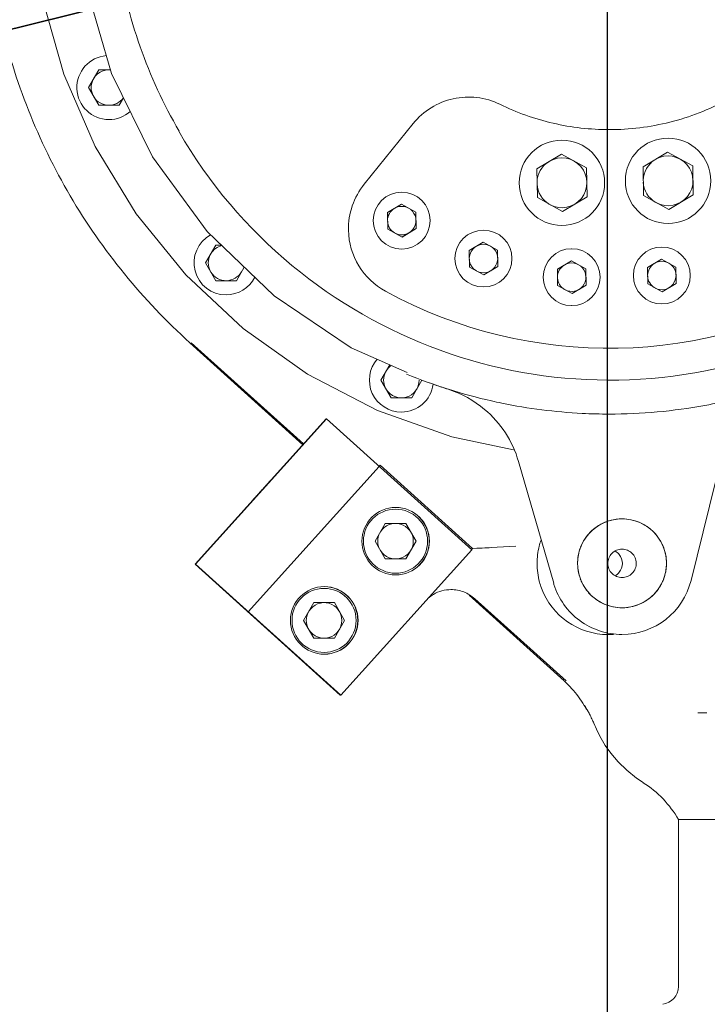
# Model space of a CAD drawing. Header units: millimetres. Extents: x 6756 to 17105, y -3613 to 3705.
# Tile 13 of 65: x 10047 to 10241, y 728 to 1004. Entities that reach past the tile are written whole.
import ezdxf

# ---------------------------------------------------------------- set-up
doc = ezdxf.new("R2010")
doc.units = ezdxf.units.MM
doc.header["$PDSIZE"] = -5
doc.linetypes.add('点画线', pattern=[18, 12, -2, 2, -2])
doc.layers.get('0').update_dxf_attribs({"lineweight": 35})
for name, color, linetype, lineweight in [('中心线层', 1, '点画线', 18), ('尺寸线层', 3, 'Continuous', 18), ('粗实线层', 7, 'Continuous', 35), ('细实线层', 7, 'Continuous', 18)]:
    doc.layers.add(name, color=color, linetype=linetype, lineweight=lineweight)
doc.styles.add('标准', font='txt', dxfattribs={"width": 0.667})
doc.dimstyles.new('标准', dxfattribs={"dimscale": 15, "dimtxt": 3.5, "dimasz": 4, "dimexe": 2, "dimexo": 0, "dimtad": 1, "dimdsep": 46, "dimtxsty": '标准', "dimblk": '_CAXARROW', "dimcen": 0, "dimdle": 6, "dimazin": 2, "dimtfac": 0.707107, "dimtdec": 3, "dimtmove": 2, "dimatfit": 3, "dimfxl": 1, "dimfrac": 2, "dimtolj": 1, "dimarcsym": 1})

# ---------------------------------------------------------------- blocks, each defined once
blk = doc.blocks.new('678')
at = {"color": 5}
blk.add_line((0, 0), (-873.27, -217.73), dxfattribs=at)
at = {"layer": '中心线层'}
blk.add_line((0, -903), (0, 900), dxfattribs=at)
blk = doc.blocks.new('21324234')
at = {"layer": '细实线层'}
for p, q in [((-365.94, 529.83), (-363.05, 534.83)), ((-359.74, 534.83), (-363.05, 534.83)), ((-363.05, 524.83), (-365.94, 529.83)), ((-357.29, 524.83), (-356.07, 526.95)), ((-356.06, 526.94), (-357.28, 524.83)), ((-363.05, 524.83), (-357.28, 524.83)), ((-360.2, 520.83), (-360.17, 520.83)), ((-274.59, 519.72), (-288.37, 502.65)), ((-232.79, 515.04), (-232.76, 515.04)), ((-202.93, 515.6), (-202.89, 515.6)), ((-232.9, 511.12), (-239.83, 506.95)), ((-225.85, 507.21), (-232.91, 511.11)), ((-232.9, 511.12), (-225.83, 507.21)), ((-203.04, 511.69), (-209.96, 507.51)), ((-195.99, 507.78), (-203.05, 511.68)), ((-203.04, 511.69), (-195.97, 507.78)), ((-239.67, 498.87), (-239.83, 506.95)), ((-225.83, 507.21), (-225.85, 507.21)), ((-225.7, 499.13), (-225.85, 507.21)), ((-225.83, 507.21), (-225.68, 499.13)), ((-209.81, 499.43), (-209.96, 507.51)), ((-195.97, 507.78), (-195.99, 507.78)), ((-195.84, 499.7), (-195.99, 507.78)), ((-195.97, 507.78), (-195.81, 499.7)), ((-277.84, 500.42), (-277.82, 500.42)), ((-232.6, 494.96), (-239.67, 498.87)), ((-232.6, 494.97), (-225.7, 499.13)), ((-232.6, 494.96), (-225.68, 499.13)), ((-225.68, 499.13), (-225.7, 499.13)), ((-202.74, 495.52), (-209.81, 499.43)), ((-202.74, 495.53), (-195.84, 499.7)), ((-202.74, 495.52), (-195.81, 499.7)), ((-195.81, 499.7), (-195.84, 499.7)), ((-277.91, 497.04), (-281.86, 494.65)), ((-277.91, 497.04), (-273.86, 494.8)), ((-273.88, 494.8), (-277.91, 497.03)), ((-281.77, 490.03), (-281.86, 494.65)), ((-273.86, 494.8), (-273.88, 494.8)), ((-273.79, 490.18), (-273.88, 494.8)), ((-273.86, 494.8), (-273.78, 490.18)), ((-277.73, 487.81), (-273.79, 490.18)), ((-277.73, 487.8), (-273.78, 490.18)), ((-273.78, 490.18), (-273.79, 490.18)), ((-232.79, 491.04), (-232.76, 491.04)), ((-202.93, 491.6), (-202.89, 491.6)), ((-277.73, 487.8), (-281.77, 490.03)), ((-254.85, 489.74), (-254.82, 489.74)), ((-332.99, 480.52), (-330.1, 485.52)), ((-328.59, 485.52), (-330.1, 485.52)), ((-254.91, 486.35), (-258.86, 483.97)), ((-250.88, 484.12), (-254.91, 486.35)), ((-254.91, 486.35), (-250.87, 484.12)), ((-204.68, 484.98), (-204.66, 484.98)), ((-277.84, 484.42), (-277.82, 484.42)), ((-258.78, 479.35), (-258.86, 483.97)), ((-250.87, 484.12), (-250.88, 484.12)), ((-250.79, 479.5), (-250.88, 484.12)), ((-250.87, 484.12), (-250.78, 479.5)), ((-230.04, 484.5), (-230.01, 484.5)), ((-330.1, 475.52), (-332.99, 480.52)), ((-324.34, 475.52), (-322.15, 479.33)), ((-322.13, 479.32), (-324.33, 475.52)), ((-254.73, 477.12), (-258.78, 479.35)), ((-254.74, 477.12), (-250.79, 479.5)), ((-254.73, 477.12), (-250.78, 479.5)), ((-250.78, 479.5), (-250.79, 479.5)), ((-230.1, 481.12), (-234.05, 478.73)), ((-230.1, 481.12), (-226.05, 478.88)), ((-226.07, 478.88), (-230.1, 481.11)), ((-204.74, 481.6), (-208.7, 479.21)), ((-208.61, 474.6), (-208.7, 479.21)), ((-200.71, 479.36), (-204.75, 481.59)), ((-204.74, 481.6), (-200.7, 479.36)), ((-200.7, 479.36), (-200.71, 479.36)), ((-200.63, 474.75), (-200.71, 479.36)), ((-200.7, 479.36), (-200.61, 474.75)), ((-233.97, 474.12), (-234.05, 478.73)), ((-226.05, 478.88), (-226.07, 478.88)), ((-225.98, 474.27), (-226.07, 478.88)), ((-226.05, 478.88), (-225.97, 474.27)), ((-330.1, 475.52), (-324.33, 475.52)), ((-254.85, 473.74), (-254.82, 473.74)), ((-229.92, 471.88), (-233.97, 474.12)), ((-229.93, 471.89), (-225.98, 474.27)), ((-229.92, 471.88), (-225.97, 474.27)), ((-225.97, 474.27), (-225.98, 474.27)), ((-204.57, 472.36), (-208.61, 474.6)), ((-204.57, 472.37), (-200.63, 474.75)), ((-204.57, 472.36), (-200.61, 474.75)), ((-200.61, 474.75), (-200.63, 474.75)), ((-327.25, 471.52), (-327.22, 471.52)), ((-230.04, 468.5), (-230.01, 468.5)), ((-204.68, 468.98), (-204.66, 468.98)), ((-337.47, 458.08), (-305.67, 429.36)), ((-337.03, 458.08), (-305.46, 429.59)), ((-283.68, 447.57), (-281.2, 451.86)), ((-280.79, 442.57), (-283.68, 447.57)), ((-275.03, 442.57), (-272.14, 447.57)), ((-272.13, 447.57), (-275.02, 442.57)), ((-268.73, 446.31), (-268.56, 446.25)), ((-280.79, 442.57), (-275.02, 442.57)), ((-277.93, 438.57), (-277.91, 438.57)), ((-299.09, 436.66), (-335.94, 395.83)), ((-335.83, 395.83), (-298.98, 436.66)), ((-298.98, 436.66), (-299.09, 436.66)), ((-258.15, 399.81), (-298.98, 436.66)), ((-244.94, 424.69), (-235.08, 390.49)), ((-196.45, 391.22), (-187.9, 425.77)), ((-284.13, 423.26), (-320.98, 382.43)), ((-283.91, 423.63), (-284.19, 423.31)), ((-257.92, 400.18), (-283.91, 423.63)), ((-279.59, 411.26), (-279.56, 411.26)), ((-285.33, 402.26), (-282.44, 407.26)), ((-276.67, 407.26), (-282.44, 407.26)), ((-273.8, 402.26), (-276.68, 407.25)), ((-276.67, 407.26), (-273.78, 402.26)), ((-282.44, 397.26), (-285.33, 402.26)), ((-276.68, 397.26), (-273.8, 402.26)), ((-273.78, 402.26), (-276.67, 397.26)), ((-273.78, 402.26), (-273.8, 402.26)), ((-295, 358.98), (-258.15, 399.81)), ((-258.21, 399.87), (-257.92, 400.18)), ((-257.92, 400.18), (-245.7, 400.81)), ((-282.44, 397.26), (-276.67, 397.26)), ((-335.94, 395.83), (-335.83, 395.83)), ((-335.94, 395.83), (-295.1, 358.98)), ((-335.83, 395.83), (-295, 358.98)), ((-279.59, 393.26), (-279.56, 393.26)), ((-299.69, 388.99), (-299.66, 388.99)), ((-305.43, 379.98), (-302.54, 384.99)), ((-296.77, 384.99), (-302.54, 384.99)), ((-293.9, 379.98), (-296.78, 384.98)), ((-296.77, 384.99), (-293.88, 379.98)), ((-258.9, 387.11), (-232.13, 362.94)), ((-257.22, 386.06), (-231.6, 362.94)), ((-321.09, 382.43), (-320.98, 382.43)), ((-302.54, 374.99), (-305.43, 379.98)), ((-296.78, 374.99), (-293.9, 379.98)), ((-293.88, 379.98), (-296.77, 374.99)), ((-293.88, 379.98), (-293.9, 379.98)), ((-302.54, 374.99), (-296.77, 374.99)), ((-215.87, 376.03), (-215.92, 376.03)), ((-299.69, 370.99), (-299.66, 370.99)), ((-295.1, 358.98), (-295, 358.98)), ((-191.98, 354), (-194.54, 354)), ((-209.93, 334.35), (-209.92, 334.34)), ((-209.92, 334.34), (-209.92, 334.34)), ((-200, 324), (-166.54, 324)), ((-200, 277), (-200, 324))]:
    blk.add_line(p, q, dxfattribs=at)
for points in [[(-355.91, 676.13), (-364.03, 662.8), (-372.87, 642.45), (-378.87, 621.06), (-381.89, 599.06), (-381.88, 576.87), (-378.86, 554.9), (-372.87, 533.55), (-364.05, 513.24), (-352.56, 494.34), (-338.59, 477.16), (-322.42, 462.03), (-304.32, 449.23), (-284.66, 439.02), (-263.73, 431.56), (-246.39, 427.95)], [(-276.32, 449.7), (-292.04, 456.67), (-313.72, 471.23), (-332.56, 489.34), (-347.89, 510.32), (-359.44, 533.82), (-366.75, 559.04), (-369.54, 585.16)], [(-257.92, 400.18), (-256.73, 400.25), (-255.18, 400.32), (-253.25, 400.42)], [(-225.7, 354.87), (-225.7, 354.88), (-225.69, 354.86), (-225.65, 354.79), (-225.59, 354.68), (-225.5, 354.54), (-225.4, 354.36), (-225.28, 354.15), (-225.15, 353.9), (-225, 353.62), (-224.84, 353.3), (-224.67, 352.96)], [(-224.67, 352.96), (-224.5, 352.6), (-224.34, 352.26), (-224.19, 351.95), (-224.06, 351.65), (-223.93, 351.36), (-223.81, 351.08), (-223.53, 350.44)], [(-223.53, 350.44), (-223.34, 350.01), (-223.06, 349.39), (-222.58, 348.37), (-221.75, 346.81), (-220.56, 344.84), (-218.99, 342.62), (-216.97, 340.22), (-214.53, 337.82), (-211.76, 335.59), (-209.94, 334.35)]]:
    blk.add_lwpolyline(points, dxfattribs=at)
for centre in [(-279.52, 402.26), (-299.62, 379.98)]:
    blk.add_circle(centre, 9.5, dxfattribs=at)
for centre, radius, start, end in [((-219.22, 587.78), 140.22, 210.0714, 89.9693), ((-360.2, 529.83), 9, 94.4121, 269.9999), ((-360.18, 529.83), 5, 90.0002, 148.1933), ((-360.18, 529.83), 5, 84.7695, 89.9953), ((-360.18, 529.83), 5, 151.8055, 208.1945), ((-360.18, 529.83), 5, 211.8067, 325.2397), ((-360.17, 529.83), 9, 270, 311.7235), ((-232.79, 503.04), 12, 90.0002, 270), ((-232.76, 503.04), 12, 270.0002, 90), ((-202.93, 503.6), 12, 90.0002, 270), ((-202.89, 503.6), 12, 270.0002, 90), ((-232.77, 503.04), 7, 242.0442, 120.0594), ((-202.91, 503.6), 7, 122.1094, 179.0975), ((-202.91, 503.6), 7, 242.0442, 120.0594), ((-232.77, 503.04), 7, 122.1094, 179.0975), ((-232.77, 503.04), 7, 183.0698, 240.1255), ((-202.91, 503.6), 7, 183.0698, 240.1255), ((-277.84, 492.42), 8, 90.0003, 270.0001), ((-277.82, 492.42), 8, 270.0003, 90.0001), ((-277.83, 492.42), 4, 122.2056, 178.9108), ((-277.83, 492.42), 4, 242.1343, 119.9632), ((-277.83, 492.42), 4, 183.2564, 240.0354), ((-327.25, 480.52), 9, 118.7665, 269.9999), ((-272.81, 490.09), 20, 181.0887, 241.4168), ((-254.85, 481.74), 8, 90.0003, 270.0001), ((-254.82, 481.74), 8, 270.0003, 90.0001), ((-327.23, 480.52), 5, 103.7892, 148.1924), ((-254.83, 481.74), 4, 122.2056, 178.9108), ((-254.83, 481.74), 4, 242.1343, 119.9632), ((-204.68, 476.98), 8, 90.0003, 270.0001), ((-204.66, 476.98), 8, 270.0003, 90.0001), ((-327.23, 480.52), 5, 151.8055, 208.1945), ((-230.04, 476.5), 8, 90.0003, 270.0001), ((-230.01, 476.5), 8, 270.0003, 90.0001), ((-254.83, 481.74), 4, 183.2564, 240.0354), ((-230.02, 476.5), 4, 122.2056, 178.9108), ((-230.02, 476.5), 4, 242.1343, 119.9632), ((-204.67, 476.98), 4, 122.2056, 178.9108), ((-204.67, 476.98), 4, 242.1343, 119.9632), ((-327.23, 480.52), 5, 211.8067, 329.9999), ((-327.22, 480.52), 9, 269.9998, 333.3285), ((-230.02, 476.5), 4, 183.2564, 240.0354), ((-204.67, 476.98), 4, 183.2564, 240.0354), ((-219.47, 588), 131.5, 241.4178, 300.7514), ((-277.93, 447.57), 9, 139.2459, 269.9999), ((-277.92, 447.57), 5, 124.6991, 148.1944), ((-277.92, 447.57), 5, 151.8055, 208.1945), ((-219.13, 588.9), 150.97, 247.6583, 250.8174), ((-219.47, 588.06), 150.06, 247.6586, 252.4487), ((-277.92, 447.57), 5, 211.8067, 0.0007), ((-277.91, 447.57), 9, 269.9998, 352.6135), ((-219.55, 587.71), 149.71, 250.8914, 252.4375), ((-219.64, 587.8), 149.79, 251.3219, 252.4564), ((-273.83, 416.36), 30.01, 49.9089, 72.447), ((-219.47, 588.06), 150.06, 252.4509, 257.2468), ((-219.49, 588), 150, 257.2478, 258.3986), ((-279.59, 402.26), 9, 90.0001, 269.9999), ((-279.56, 402.26), 9, 270.0001, 89.9999), ((-279.59, 402.26), 9.5, 270.4282, 89.572), ((-279.57, 402.26), 5, 211.8067, 148.1933), ((-215.89, 396.08), 12.45, 116.0891, 123.7543), ((-215.83, 395.97), 12.57, 105.0192, 116.0779), ((-215.85, 395.99), 12.54, 90.0197, 104.9549), ((-215.87, 395.98), 12.56, 78.0023, 89.9682), ((-215.86, 396.03), 12.5, 1.0856, 90.0014), ((-215.86, 396.02), 12.51, 66.3138, 77.9705), ((-215.88, 396), 12.54, 58.6315, 66.304), ((-279.57, 402.26), 5, 151.8055, 208.1945), ((-215.88, 396.05), 12.48, 135.4598, 142.8492), ((-215.8, 395.97), 12.58, 123.7855, 135.4554), ((-215.87, 396.02), 12.52, 46.7483, 58.5941), ((-215.89, 396), 12.55, 39.5203, 46.747), ((-215.82, 396.01), 12.55, 142.8849, 155.8114), ((-215.88, 396.02), 12.53, 26.6125, 39.4817), ((-215.84, 396.04), 12.48, 20.2744, 26.6046), ((-215.93, 396.06), 12.42, 155.8253, 161.9778), ((-215.95, 396.02), 12.59, 1.1562, 20.2053), ((-219.76, 396), 4, 321.4436, 38.5564), ((-215.95, 396.05), 12.59, 342.0224, 1.0132), ((-216.13, 395.97), 19.78, 196.0849, 197.3257), ((-215.93, 396), 12.43, 200.2514, 206.6066), ((-215.82, 396.06), 12.54, 206.6191, 219.4711), ((-215.87, 396.03), 20, 269.9997, 346.0832), ((-215.88, 396.05), 12.53, 322.8718, 335.8188), ((-215.83, 396.03), 12.47, 335.8281, 341.9547), ((-299.69, 379.98), 9, 90.0001, 269.9999), ((-299.66, 379.98), 9, 270.0001, 89.9999), ((-299.69, 379.98), 9.5, 270.4282, 89.572), ((-219.76, 396), 20, 200.2136, 269.9982), ((-215.88, 396.02), 12.48, 219.5072, 226.7736), ((-215.9, 396.07), 12.55, 315.4887, 322.8336), ((-299.67, 379.98), 5, 211.8067, 148.1933), ((-263.97, 378.7), 9.92, 119.9407, 130.263), ((-215.81, 396.1), 12.58, 226.7776, 238.5652), ((-215.88, 395.99), 12.45, 238.5985, 246.3293), ((-215.88, 396.07), 12.54, 296.1147, 303.7205), ((-215.87, 396.05), 12.52, 303.7561, 315.4867), ((-299.67, 379.98), 5, 151.8055, 208.1945), ((-215.84, 396.1), 12.57, 246.3398, 257.942), ((-215.86, 396.05), 12.51, 257.9912, 270.0036), ((-215.87, 396.09), 12.56, 270.0364, 284.9549), ((-215.86, 396.04), 12.51, 284.991, 296.1058), ((-219.76, 395.98), 19.98, 270.0042, 274.1814), ((-251.97, 340.96), 29.61, 47.196, 47.9222), ((-252.12, 340.8), 29.82, 42.2355, 47.1906), ((-252.3, 340.64), 30.06, 30.8254, 42.2283), ((-196.44, 373.88), 34.93, 210.693, 213.933), ((-196.64, 373.86), 34.73, 210.8578, 213.1642), ((-225.98, 309), 30, 30, 57.6386), ((-205, 277), 5, 276.6356, 0)]:
    blk.add_arc(centre, radius, start, end, dxfattribs=at)
for points, knots in [([(-357.75, 566.69), (-356.43, 558.08), (-352.18, 541.05), (-344.83, 525.12), (-340.46, 517.59)], [0, 0, 0, 0, 2444.120273, 4887.776495, 4887.776495, 4887.776495, 4887.776495]), ([(-390.72, 548.91), (-386.77, 531.6), (-373.48, 497.99), (-350.64, 469.98), (-337.46, 458.08)], [0, 0, 0, 0, 2395.192432, 4790.049844, 4790.049844, 4790.049844, 4790.049844]), ([(-250.23, 525.13), (-252.24, 526.11), (-256.62, 527.4), (-263.44, 527.06), (-269.76, 524.49), (-273.18, 521.46), (-274.59, 519.72)], [0, 0, 0, 0, 1926.726093, 3853.051227, 5779.376368, 7706.103456, 7706.103456, 7706.103456, 7706.103456]), ([(-186.34, 526.33), (-191.39, 523.62), (-202.21, 519.42), (-213.73, 518), (-219.47, 518)], [0, 0, 0, 0, 2027.90908, 4055.631613, 4055.631613, 4055.631613, 4055.631613]), ([(-219.47, 518), (-224.76, 518), (-235.39, 519.21), (-245.48, 522.8), (-250.23, 525.13)], [0, 0, 0, 0, 2098.276512, 4196.743199, 4196.743199, 4196.743199, 4196.743199]), ([(-288.37, 502.65), (-289.83, 500.85), (-292.12, 496.71), (-292.85, 492.02), (-292.81, 489.71)], [0, 0, 0, 0, 2154.701836, 4309.410345, 4309.410345, 4309.410345, 4309.410345]), ([(-219.49, 438), (-222.02, 438), (-232.14, 438.26), (-242.23, 439.54), (-249.66, 441.06)], [0, 0, 0, 0, 922.386713, 3687.147279, 3687.147279, 3687.147279, 3687.147279]), ([(-183.79, 442.31), (-186.7, 441.6), (-198.45, 439.09), (-210.49, 438), (-219.49, 438)], [0, 0, 0, 0, 886.059838, 3542.303438, 3542.303438, 3542.303438, 3542.303438]), ([(-244.99, 424.69), (-245.81, 427.51), (-248.29, 432.95), (-252.25, 437.43), (-254.5, 439.32)], [0, 0, 0, 0, 1865.750455, 3731.037623, 3731.037623, 3731.037623, 3731.037623]), ([(-322.18, 411.05), (-322.18, 411.05), (-322.18, 411.05), (-322.18, 411.05), (-322.17, 411.06), (-322.17, 411.06), (-322.16, 411.07), (-322.14, 411.09), (-322.13, 411.11), (-322.11, 411.13), (-322.08, 411.16), (-322.03, 411.21), (-321.97, 411.28), (-321.9, 411.36), (-321.81, 411.45), (-321.72, 411.55), (-321.58, 411.71), (-321.37, 411.94), (-321.1, 412.24), (-320.79, 412.58), (-320.45, 412.96), (-320.08, 413.36), (-319.68, 413.8), (-319.12, 414.42), (-318.38, 415.24), (-317.48, 416.24), (-316.58, 417.24), (-315.84, 418.06), (-315.28, 418.68), (-314.88, 419.12), (-314.52, 419.53), (-314.18, 419.9), (-313.87, 420.24), (-313.6, 420.55), (-313.39, 420.77), (-313.25, 420.94), (-313.16, 421.04), (-313.08, 421.13), (-313, 421.21), (-312.94, 421.28), (-312.9, 421.33), (-312.87, 421.36), (-312.85, 421.38), (-312.84, 421.4), (-312.82, 421.41), (-312.82, 421.43), (-312.81, 421.43), (-312.81, 421.44), (-312.8, 421.44), (-312.8, 421.44), (-312.8, 421.44), (-312.8, 421.44)], [0, 0, 0, 0, 13.234141, 28.397054, 49.264745, 108.098987, 189.695176, 294.003787, 420.973435, 570.551996, 742.685278, 1154.161532, 1654.228248, 2241.64949, 2915.175918, 3673.204023, 4513.743722, 6434.278759, 8658.514998, 11164.917006, 13929.450256, 16925.50188, 20124.225523, 23494.908325, 30620.964966, 38030.13402, 45438.010805, 52560.240252, 55928.10435, 59123.431634, 62115.555852, 64875.652261, 67377.168849, 69596.098568, 71510.97665, 72348.56341, 73103.57266, 73774.025084, 74358.31073, 74855.191513, 75263.446086, 75433.958778, 75581.90712, 75707.238334, 75809.902691, 75889.851221, 75947.036991, 75967.081137, 75981.421843, 75990.063806, 75993.075131, 75993.075131, 75993.075131, 75993.075131]), ([(-312.8, 421.44), (-312.8, 421.44), (-312.8, 421.44), (-312.81, 421.44), (-312.81, 421.43), (-312.82, 421.43), (-312.83, 421.42), (-312.84, 421.4), (-312.86, 421.38), (-312.88, 421.36), (-312.91, 421.33), (-312.95, 421.28), (-313.01, 421.21), (-313.09, 421.13), (-313.17, 421.04), (-313.26, 420.94), (-313.41, 420.78), (-313.61, 420.55), (-313.89, 420.25), (-314.2, 419.91), (-314.54, 419.53), (-314.91, 419.12), (-315.3, 418.69), (-315.87, 418.07), (-316.6, 417.25), (-317.51, 416.25), (-318.41, 415.25), (-319.14, 414.43), (-319.71, 413.81), (-320.1, 413.37), (-320.47, 412.96), (-320.81, 412.59), (-321.11, 412.25), (-321.39, 411.94), (-321.59, 411.71), (-321.73, 411.55), (-321.83, 411.45), (-321.91, 411.36), (-321.98, 411.28), (-322.04, 411.21), (-322.08, 411.16), (-322.11, 411.13), (-322.13, 411.11), (-322.15, 411.09), (-322.16, 411.07), (-322.17, 411.06), (-322.18, 411.06), (-322.18, 411.05), (-322.18, 411.05), (-322.18, 411.05), (-322.18, 411.05), (-322.18, 411.05)], [0, 0, 0, 0, 13.247143, 28.424953, 49.313145, 108.205188, 189.881541, 294.292631, 421.387019, 571.112533, 743.414927, 1155.295435, 1655.85344, 2243.851793, 2918.039924, 3676.812752, 4518.178237, 6440.600098, 8667.021532, 11175.885948, 13943.135205, 16942.130292, 20143.996512, 23517.990833, 30651.048448, 38067.49662, 45482.651253, 52611.877914, 55983.05076, 59181.517285, 62176.581108, 64939.389165, 67443.363362, 69664.473062, 71581.232411, 72419.642056, 73175.393062, 73846.50417, 74431.363846, 74928.732788, 75337.38845, 75508.068661, 75656.162355, 75781.6167, 75884.38192, 75964.408995, 76021.650946, 76041.714785, 76056.06958, 76064.720033, 76067.734316, 76067.734316, 76067.734316, 76067.734316]), ([(-312.74, 421.44), (-312.74, 421.44), (-312.74, 421.44), (-312.74, 421.44), (-312.74, 421.43), (-312.75, 421.43), (-312.76, 421.42), (-312.77, 421.4), (-312.79, 421.38), (-312.81, 421.36), (-312.84, 421.33), (-312.88, 421.28), (-312.95, 421.21), (-313.02, 421.13), (-313.1, 421.04), (-313.2, 420.94), (-313.34, 420.78), (-313.55, 420.55), (-313.82, 420.25), (-314.13, 419.91), (-314.47, 419.53), (-314.84, 419.12), (-315.24, 418.69), (-315.8, 418.07), (-316.54, 417.25), (-317.44, 416.25), (-318.34, 415.25), (-319.08, 414.43), (-319.64, 413.81), (-320.03, 413.37), (-320.4, 412.96), (-320.74, 412.59), (-321.05, 412.25), (-321.32, 411.94), (-321.52, 411.71), (-321.67, 411.55), (-321.76, 411.45), (-321.84, 411.36), (-321.91, 411.28), (-321.97, 411.21), (-322.02, 411.16), (-322.05, 411.13), (-322.07, 411.11), (-322.08, 411.09), (-322.09, 411.07), (-322.1, 411.06), (-322.11, 411.06), (-322.11, 411.05), (-322.11, 411.05), (-322.12, 411.05), (-322.12, 411.05), (-322.12, 411.05)], [0, 0, 0, 0, 13.24601, 28.422523, 49.30893, 108.195939, 189.865311, 294.267476, 421.351001, 571.063716, 743.351383, 1155.196684, 1655.711904, 2243.659997, 2917.790501, 3676.498472, 4517.79204, 6440.04958, 8666.280709, 11174.930676, 13941.9434, 16940.682144, 20142.274681, 23515.980605, 30648.428514, 38064.242756, 45478.76357, 52607.380852, 55978.265544, 59176.458676, 62171.266492, 64933.838396, 67437.598562, 69658.51841, 71575.113922, 72413.451902, 73169.13831, 73840.192054, 74425.001739, 74922.328167, 75330.948899, 75501.614521, 75649.695556, 75775.139178, 75877.895614, 75957.915849, 76015.152907, 76035.215031, 76049.568599, 76058.218313, 76061.232338, 76061.232338, 76061.232338, 76061.232338]), ([(-228.36, 395.8), (-228.39, 397.44), (-227.78, 400.78), (-225.02, 405.02), (-220.83, 407.87), (-217.5, 408.53), (-215.86, 408.53)], [0, 0, 0, 0, 1526.333432, 3052.159783, 4578.098397, 6103.931755, 6103.931755, 6103.931755, 6103.931755]), ([(-238.69, 402.45), (-238.87, 401.93), (-239.49, 399.84), (-239.76, 397.64), (-239.76, 396)], [0, 0, 0, 0, 874.188138, 3489.334546, 3489.334546, 3489.334546, 3489.334546]), ([(-219.86, 395.96), (-219.87, 396.48), (-219.67, 397.55), (-218.79, 398.91), (-217.45, 399.82), (-216.38, 400.03), (-215.86, 400.03)], [0, 0, 0, 0, 1496.2345, 2996.000127, 4492.932251, 5990.875727, 5990.875727, 5990.875727, 5990.875727]), ([(-215.86, 400.03), (-215.34, 400.03), (-214.31, 399.83), (-212.99, 398.96), (-212.09, 397.66), (-211.87, 396.62), (-211.86, 396.11)], [0, 0, 0, 0, 1488.734469, 2976.364428, 4467.004916, 5953.753657, 5953.753657, 5953.753657, 5953.753657]), ([(-239.76, 396), (-239.76, 394.24), (-239.45, 391.88), (-238.73, 389.64), (-238.53, 389.09)], [0, 0, 0, 0, 2579.88242, 3442.357949, 3442.357949, 3442.357949, 3442.357949]), ([(-215.86, 383.53), (-214.21, 383.54), (-210.89, 384.2), (-206.7, 387.05), (-203.93, 391.29), (-203.33, 394.63), (-203.36, 396.27)], [0, 0, 0, 0, 1449.515862, 2899.095925, 4348.423496, 5798.154107, 5798.154107, 5798.154107, 5798.154107]), ([(-211.86, 396.11), (-211.85, 395.58), (-212.04, 394.52), (-212.93, 393.16), (-214.27, 392.25), (-215.33, 392.03), (-215.86, 392.03)], [0, 0, 0, 0, 1472.879919, 2949.235848, 4422.802502, 5897.364721, 5897.364721, 5897.364721, 5897.364721]), ([(-215.86, 383.53), (-217.46, 383.53), (-220.71, 384.17), (-224.83, 386.89), (-227.63, 390.96), (-228.33, 394.19), (-228.36, 395.8)], [0, 0, 0, 0, 1481.745694, 2963.589679, 4445.375764, 5927.6278, 5927.6278, 5927.6278, 5927.6278]), ([(-215.86, 392.03), (-216.37, 392.03), (-217.41, 392.24), (-218.73, 393.11), (-219.62, 394.41), (-219.85, 395.45), (-219.86, 395.96)], [0, 0, 0, 0, 1483.863998, 2966.627099, 4452.39088, 5934.275646, 5934.275646, 5934.275646, 5934.275646]), ([(-263.92, 388.64), (-264.79, 388.64), (-266.54, 388.41), (-268.17, 387.73), (-268.92, 387.3)], [0, 0, 0, 0, 1779.761078, 3556.313119, 3556.313119, 3556.313119, 3556.313119]), ([(-257.28, 386.06), (-258.18, 386.88), (-260.31, 388.18), (-262.76, 388.64), (-263.98, 388.64)], [0, 0, 0, 0, 1762.587332, 3524.762921, 3524.762921, 3524.762921, 3524.762921]), ([(-215.92, 376.03), (-218.02, 376.03), (-222.26, 376.71), (-227.97, 379.65), (-232.48, 384.22), (-234.38, 388.07), (-235.01, 390.08)], [0, 0, 0, 0, 1471.449961, 2942.959067, 4414.247723, 5886.173231, 5886.173231, 5886.173231, 5886.173231])]:
    blk.add_open_spline(points, degree=3, knots=knots, dxfattribs=at)
for points in [[(-227.74, 399.91), (-228.17, 398.59), (-228.38, 397.18), (-228.36, 395.8)], [(-217.85, 399.51), (-217.38, 399.26), (-216.96, 398.91), (-216.63, 398.49)], [(-228.36, 395.8), (-228.33, 394.41), (-228.06, 393.01), (-227.58, 391.7)], [(-216.63, 393.51), (-216.95, 393.11), (-217.35, 392.77), (-217.8, 392.52)]]:
    blk.add_open_spline(points, degree=3, dxfattribs=at)
blk = doc.blocks.new('_CAXARROW')
blk.add_hatch(color=0).paths.add_polyline_path([(0, 0), (-1, 0.125), (-1, -0.125)], flags=0)
blk = doc.blocks.new('*X6')
at = {"layer": 'Defpoints', "color": 0, "transparency": 16777216}
for p in [(10212.69, 2890.12), (10849.09, 1679.91), (10548.09, 1624.44), (10212.69, 1043.51), (10212.69, 405.51)]:
    blk.add_point(p, dxfattribs=at)
at = {"layer": '尺寸线层', "color": 0, "linetype": 'Continuous', "lineweight": -2, "transparency": 16777216}
for start, end in [(71.38974, 84.87338), (50.12662, 63.49743)]:
    blk.add_arc((10212.69, 1043.51), 670.79, start, end, dxfattribs=at)
at = {"layer": '尺寸线层', "color": 0, "lineweight": -2, "transparency": 16777216, "xscale": 60, "yscale": 60, "zscale": 60}
for p, rotation in [((10212.69, 1714.31), 177.4366922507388), ((10687.01, 1517.84), 317.5633077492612)]:
    blk.add_blockref('_CAXARROW', p, dxfattribs=dict(at, rotation=rotation))
at = {"layer": '尺寸线层', "color": 0, "transparency": 16777216, "insert": (10469.39, 1663.25), "char_height": 52.5, "attachment_point": 5, "style": '标准', "bg_fill": 3, "box_fill_scale": 1.1, "bg_fill_color": 256, "bg_fill_true_color": 13158600, "bg_fill_transparency": 0}
blk.add_mtext('\\A1;45°', dxfattribs=at)
blk = doc.blocks.new('*X9')
at = {"layer": 'Defpoints', "color": 0, "transparency": 16777216}
for p in [(10212.69, 2890.12), (9880.25, 2856.9), (9992.87, 2009.33), (10212.69, 1943.51), (10212.69, 405.51)]:
    blk.add_point(p, dxfattribs=at)
at = {"layer": '尺寸线层', "color": 0, "linetype": 'Continuous', "lineweight": -2, "transparency": 16777216}
for start, end in [(125.0247, 181.054), (199.2021, 254.9753)]:
    blk.add_arc((10212.69, 1943.51), 229.46, start, end, dxfattribs=at)
at = {"layer": '尺寸线层', "color": 0, "lineweight": -2, "transparency": 16777216, "xscale": 60, "yscale": 60, "zscale": 60}
for p, rotation in [((10134.21, 2159.14), 27.51235745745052), ((10212.69, 1714.05), 352.4876425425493)]:
    blk.add_blockref('_CAXARROW', p, dxfattribs=dict(at, rotation=rotation))
at = {"layer": '尺寸线层', "color": 0, "transparency": 16777216, "insert": (9986.71, 1903.67), "char_height": 52.5, "attachment_point": 5, "style": '标准', "bg_fill": 3, "box_fill_scale": 1.1, "bg_fill_color": 256, "bg_fill_true_color": 13158600, "bg_fill_transparency": 0}
blk.add_mtext('\\A1;160°', dxfattribs=at)
blk = doc.blocks.new('*X10')
at = {"layer": 'Defpoints', "color": 0, "transparency": 16777216}
for p in [(10212.69, 2890.12), (9519.43, 1617.44), (10101.03, 1211.66), (10212.69, 1043.51), (10212.69, 405.51)]:
    blk.add_point(p, dxfattribs=at)
at = {"layer": '尺寸线层', "color": 0, "linetype": 'Continuous', "lineweight": -2, "transparency": 16777216}
blk.add_arc((10212.69, 1043.51), 201.84, 107.0952, 123.2845, dxfattribs=at)
at = {"layer": '尺寸线层', "color": 0, "lineweight": -2, "transparency": 16777216, "xscale": 60, "yscale": 60, "zscale": 60}
for p, rotation in [((10212.69, 1245.36), 8.547605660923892), ((10057.22, 1172.23), 221.832066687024)]:
    blk.add_blockref('_CAXARROW', p, dxfattribs=dict(at, rotation=rotation))
at = {"layer": '尺寸线层', "color": 0, "transparency": 16777216, "insert": (10136.22, 1285.02), "char_height": 52.5, "attachment_point": 5, "style": '标准', "bg_fill": 3, "box_fill_scale": 1.1, "bg_fill_color": 256, "bg_fill_true_color": 13158600, "bg_fill_transparency": 0}
blk.add_mtext('\\A1;50.38°', dxfattribs=at)
blk = doc.blocks.new('*X11')
at = {"layer": 'Defpoints', "color": 0, "transparency": 16777216}
for p in [(9519.43, 1617.44), (9519.43, 1617.44), (9804.16, 1240.23), (10212.69, 1043.51), (10011, 778.9)]:
    blk.add_point(p, dxfattribs=at)
at = {"layer": '尺寸线层', "color": 0, "linetype": 'Continuous', "lineweight": -2, "transparency": 16777216}
for start, end in [(327.6585, 334.9373), (300.3797, 320.3797), (285.8221, 293.1009)]:
    blk.add_arc((9519.43, 1617.44), 472.61, start, end, dxfattribs=at)
at = {"layer": '尺寸线层', "color": 0, "lineweight": -2, "transparency": 16777216, "xscale": 60, "yscale": 60, "zscale": 60}
for p, rotation in [((9883.48, 1316.06), 234.0190752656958), ((9758.45, 1209.72), 26.74026943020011)]:
    blk.add_blockref('_CAXARROW', p, dxfattribs=dict(at, rotation=rotation))
at = {"layer": '尺寸线层', "color": 0, "transparency": 16777216, "insert": (9805.29, 1294.35), "char_height": 52.5, "attachment_point": 5, "style": '标准', "bg_fill": 3, "box_fill_scale": 1.1, "bg_fill_color": 256, "bg_fill_true_color": 13158600, "bg_fill_transparency": 0}
blk.add_mtext('\\A1;20°', dxfattribs=at)
blk = doc.blocks.new('*X12')
at = {"layer": 'Defpoints', "color": 0, "transparency": 16777216}
for p in [(10212.69, 2890.12), (9829.92, 1596.99), (10212.69, 1043.51), (9339.43, 825.78), (10212.69, 405.51)]:
    blk.add_point(p, dxfattribs=at)
at = {"layer": '尺寸线层', "color": 0, "linetype": 'Continuous', "lineweight": -2, "transparency": 16777216}
for start, end in [(95.11022, 138.04085), (145.75572, 188.88978)]:
    blk.add_arc((10212.69, 1043.51), 672.94, start, end, dxfattribs=at)
at = {"layer": '尺寸线层', "color": 0, "lineweight": -2, "transparency": 16777216, "xscale": 60, "yscale": 60, "zscale": 60}
for p, rotation in [((10212.69, 1716.46), 2.555109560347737), ((9559.74, 880.71), 281.4448904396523)]:
    blk.add_blockref('_CAXARROW', p, dxfattribs=dict(at, rotation=rotation))
at = {"layer": '尺寸线层', "color": 0, "transparency": 16777216, "insert": (9682.4, 1457.82), "char_height": 52.5, "attachment_point": 5, "style": '标准', "bg_fill": 3, "box_fill_scale": 1.1, "bg_fill_color": 256, "bg_fill_true_color": 13158600, "bg_fill_transparency": 0}
blk.add_mtext('\\A1;104°', dxfattribs=at)
blk = doc.blocks.new('*X13')
at = {"layer": 'Defpoints', "color": 0, "transparency": 16777216}
for p in [(10212.69, 1043.51), (9339.43, 825.78), (9339.43, 825.78), (9572.64, 662), (9830.99, -12.75)]:
    blk.add_point(p, dxfattribs=at)
at = {"layer": '尺寸线层', "color": 0, "linetype": 'Continuous', "lineweight": -2, "transparency": 16777216}
for start, end in [(344.7713, 1.9147), (312.4649, 329.1571)]:
    blk.add_arc((9339.43, 825.78), 284.99, start, end, dxfattribs=at)
at = {"layer": '尺寸线层', "color": 0, "lineweight": -2, "transparency": 16777216, "xscale": 60, "yscale": 60, "zscale": 60}
for p, rotation in [((9615.95, 894.73), 97.95736764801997), ((9483.55, 579.93), 216.4223046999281)]:
    blk.add_blockref('_CAXARROW', p, dxfattribs=dict(at, rotation=rotation))
at = {"layer": '尺寸线层', "color": 0, "transparency": 16777216, "insert": (9602.12, 715.3), "char_height": 52.5, "attachment_point": 5, "style": '标准', "bg_fill": 3, "box_fill_scale": 1.1, "bg_fill_color": 256, "bg_fill_true_color": 13158600, "bg_fill_transparency": 0}
blk.add_mtext('\\A1;73.62°', dxfattribs=at)
blk = doc.blocks.new('*X14')
at = {"layer": 'Defpoints', "color": 0, "transparency": 16777216}
for p in [(10212.69, 1043.51), (9339.43, 825.78), (9339.43, 825.78), (8533.6, 282.25)]:
    blk.add_point(p, dxfattribs=at)
at = {"layer": '尺寸线层', "color": 0, "linetype": 'Continuous', "lineweight": -2, "transparency": 16777216}
for start, end in [(317.7449, 350.5701), (237.4299, 272.6769)]:
    blk.add_arc((9339.43, 825.78), 147.75, start, end, dxfattribs=at)
at = {"layer": '尺寸线层', "color": 0, "lineweight": -2, "transparency": 16777216, "xscale": 60, "yscale": 60, "zscale": 60}
for p, rotation in [((9482.79, 861.53), 92.28506223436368), ((9216.93, 743.16), 135.7149377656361)]:
    blk.add_blockref('_CAXARROW', p, dxfattribs=dict(at, rotation=rotation))
at = {"layer": '尺寸线层', "color": 0, "transparency": 16777216, "insert": (9399.52, 690.81), "char_height": 52.5, "attachment_point": 5, "style": '标准', "bg_fill": 3, "box_fill_scale": 1.1, "bg_fill_color": 256, "bg_fill_true_color": 13158600, "bg_fill_transparency": 0}
blk.add_mtext('\\A1;160°', dxfattribs=at)
at = {"layer": 'Defpoints', "color": 0, "transparency": 16777216}
blk.add_point((9332.55, 678.19), dxfattribs=at)
blk = doc.blocks.new('*X21')
at = {"layer": 'Defpoints', "color": 0, "transparency": 16777216}
for p in [(8369.09, 1043.51), (10212.69, 1043.51), (10212.69, -357.49)]:
    blk.add_point(p, dxfattribs=at)
at = {"layer": '尺寸线层', "color": 0, "linetype": 'Continuous', "lineweight": -2, "transparency": 16777216}
for p, q in [((8369.09, 1043.51), (8369.09, -387.49)), ((10212.69, 1043.51), (10212.69, -387.49)), ((8429.09, -357.49), (9344.47, -357.49)), ((10152.69, -357.49), (9454.58, -357.49))]:
    blk.add_line(p, q, dxfattribs=at)
at = {"layer": '尺寸线层', "color": 0, "lineweight": -2, "transparency": 16777216, "xscale": 60, "yscale": 60, "zscale": 60, "rotation": 180}
blk.add_blockref('_CAXARROW', (8369.09, -357.49), dxfattribs=at)
at = {"layer": '尺寸线层', "color": 0, "lineweight": -2, "transparency": 16777216, "xscale": 60, "yscale": 60, "zscale": 60}
blk.add_blockref('_CAXARROW', (10212.69, -357.49), dxfattribs=at)
at = {"layer": '尺寸线层', "color": 0, "transparency": 16777216, "insert": (9399.52, -357.49), "char_height": 52.5, "attachment_point": 5, "style": '标准', "bg_fill": 3, "box_fill_scale": 1.1, "bg_fill_color": 256, "bg_fill_true_color": 13158600, "bg_fill_transparency": 0}
blk.add_mtext('\\A1;1843', dxfattribs=at)
blk = doc.blocks.new('*X25')
at = {"layer": 'Defpoints', "color": 0, "transparency": 16777216}
for p in [(8369.09, 1043.51), (10432.69, 5.56), (8369.09, -529.47)]:
    blk.add_point(p, dxfattribs=at)
at = {"layer": '尺寸线层', "color": 0, "linetype": 'Continuous', "lineweight": -2, "transparency": 16777216}
for p, q in [((8369.09, 1043.51), (8369.09, -559.47)), ((10432.69, 5.56), (10432.69, -559.47)), ((10372.69, -529.47), (8429.09, -529.47))]:
    blk.add_line(p, q, dxfattribs=at)
at = {"layer": '尺寸线层', "color": 0, "lineweight": -2, "transparency": 16777216, "xscale": 60, "yscale": 60, "zscale": 60, "rotation": 180}
blk.add_blockref('_CAXARROW', (8369.09, -529.47), dxfattribs=at)
at = {"layer": '尺寸线层', "color": 0, "lineweight": -2, "transparency": 16777216, "xscale": 60, "yscale": 60, "zscale": 60}
blk.add_blockref('_CAXARROW', (10432.69, -529.47), dxfattribs=at)
at = {"layer": '尺寸线层', "color": 0, "transparency": 16777216, "insert": (9400.89, -493.84), "char_height": 52.5, "attachment_point": 5, "style": '标准', "bg_fill": 3, "box_fill_scale": 1.1, "bg_fill_color": 256, "bg_fill_true_color": 13158600, "bg_fill_transparency": 0}
blk.add_mtext('\\A1;2063.6', dxfattribs=at)
blk = doc.blocks.new('*X26')
at = {"layer": 'Defpoints', "color": 0, "transparency": 16777216}
for p in [(9920.4, 2104.12), (11005.9, 2104.12), (10762.69, 447.01)]:
    blk.add_point(p, dxfattribs=at)
at = {"layer": '尺寸线层', "color": 0, "linetype": 'Continuous', "lineweight": -2, "transparency": 16777216}
for p, q in [((9920.4, 2104.12), (11035.9, 2104.12)), ((11005.9, 507.01), (11005.9, 2044.12)), ((10762.69, 447.01), (11035.9, 447.01))]:
    blk.add_line(p, q, dxfattribs=at)
at = {"layer": '尺寸线层', "color": 0, "lineweight": -2, "transparency": 16777216, "xscale": 60, "yscale": 60, "zscale": 60}
for p, rotation in [((11005.9, 2104.12), 90), ((11005.9, 447.01), 270)]:
    blk.add_blockref('_CAXARROW', p, dxfattribs=dict(at, rotation=rotation))
at = {"layer": '尺寸线层', "color": 0, "transparency": 16777216, "insert": (10970.28, 1275.56), "char_height": 52.5, "attachment_point": 5, "rotation": 90, "style": '标准', "bg_fill": 3, "box_fill_scale": 1.1, "bg_fill_color": 256, "bg_fill_true_color": 13158600, "bg_fill_transparency": 0}
blk.add_mtext('\\A1;1660', dxfattribs=at)
blk = doc.blocks.new('*X27')
at = {"layer": 'Defpoints', "color": 0, "transparency": 16777216}
for p in [(9880.25, 2856.9), (11187.56, 2856.9), (10762.69, 447.01)]:
    blk.add_point(p, dxfattribs=at)
at = {"layer": '尺寸线层', "color": 0, "linetype": 'Continuous', "lineweight": -2, "transparency": 16777216}
for p, q in [((9880.25, 2856.9), (11217.56, 2856.9)), ((11187.56, 507.01), (11187.56, 2796.9)), ((10762.69, 447.01), (11217.56, 447.01))]:
    blk.add_line(p, q, dxfattribs=at)
at = {"layer": '尺寸线层', "color": 0, "lineweight": -2, "transparency": 16777216, "xscale": 60, "yscale": 60, "zscale": 60}
for p, rotation in [((11187.56, 2856.9), 90), ((11187.56, 447.01), 270)]:
    blk.add_blockref('_CAXARROW', p, dxfattribs=dict(at, rotation=rotation))
at = {"layer": '尺寸线层', "color": 0, "transparency": 16777216, "insert": (11151.93, 1651.95), "char_height": 52.5, "attachment_point": 5, "rotation": 90, "style": '标准', "bg_fill": 3, "box_fill_scale": 1.1, "bg_fill_color": 256, "bg_fill_true_color": 13158600, "bg_fill_transparency": 0}
blk.add_mtext('\\A1;2410', dxfattribs=at)
blk = doc.blocks.new('*X31')
at = {"layer": 'Defpoints', "color": 0, "transparency": 16777216}
for p in [(9879.98, 1043.3), (10432.69, 707.51), (10432.69, -198.59)]:
    blk.add_point(p, dxfattribs=at)
at = {"layer": '尺寸线层', "color": 0, "linetype": 'Continuous', "lineweight": -2, "transparency": 16777216}
for p, q in [((9879.98, 1043.3), (9879.98, -228.59)), ((10432.69, 707.51), (10432.69, -228.59)), ((9939.98, -198.59), (10372.69, -198.59))]:
    blk.add_line(p, q, dxfattribs=at)
at = {"layer": '尺寸线层', "color": 0, "lineweight": -2, "transparency": 16777216, "xscale": 60, "yscale": 60, "zscale": 60, "rotation": 180}
blk.add_blockref('_CAXARROW', (9879.98, -198.59), dxfattribs=at)
at = {"layer": '尺寸线层', "color": 0, "lineweight": -2, "transparency": 16777216, "xscale": 60, "yscale": 60, "zscale": 60}
blk.add_blockref('_CAXARROW', (10432.69, -198.59), dxfattribs=at)
at = {"layer": '尺寸线层', "color": 0, "transparency": 16777216, "insert": (10156.33, -162.97), "char_height": 52.5, "attachment_point": 5, "style": '标准', "bg_fill": 3, "box_fill_scale": 1.1, "bg_fill_color": 256, "bg_fill_true_color": 13158600, "bg_fill_transparency": 0}
blk.add_mtext('\\A1;552.71', dxfattribs=at)

msp = doc.modelspace()

# ---------------------------------------------------------------- block references
at = {"layer": '粗实线层'}
for name, p in [('678', (10212.691, 1043.514)), ('21324234', (10432.691, 455.514))]:
    msp.add_blockref(name, p, dxfattribs=at)

# ---------------------------------------------------------------- next in the draw order: dimensions: what is measured, and where the dimension line sits
at = {"layer": '尺寸线层'}
dim = msp.add_angular_dim_2l(base=(10548.087, 1624.437), line1=((10212.691, 1043.514), (10849.087, 1679.91)), line2=((10212.691, 405.51), (10212.691, 2890.117)), dimstyle='标准', override={"dimtad": 0, "dimtih": 1, "dimtoh": 1, "dimsah": 1, "dimtfill": 1, "dimtzin": 8}, dxfattribs=at)
dim.commit()
dim.dimension.update_dxf_attribs({"geometry": '*X6', "text_midpoint": (10469.392, 1663.246)})

# ---------------------------------------------------------------- next in the draw order: dimensions: what is measured, and where the dimension line sits
dim = msp.add_angular_dim_2l(base=(9992.868, 2009.325), line1=((9880.248, 2856.896), (10212.691, 1943.514)), line2=((10212.691, 405.51), (10212.691, 2890.117)), dimstyle='标准', override={"dimtad": 0, "dimtih": 1, "dimtoh": 1, "dimsah": 1, "dimtfill": 1, "dimtzin": 8}, dxfattribs=at)
dim.commit()
dim.dimension.update_dxf_attribs({"geometry": '*X9', "text_midpoint": (9986.714, 1903.668), "dimtype": 162})

# ---------------------------------------------------------------- next in the draw order: dimensions: what is measured, and where the dimension line sits
dim = msp.add_angular_dim_2l(base=(10101.033, 1211.659), line1=((9519.433, 1617.442), (10212.691, 1043.514)), line2=((10212.691, 405.51), (10212.691, 2890.117)), dimstyle='标准', override={"dimtad": 0, "dimtih": 1, "dimtoh": 1, "dimsah": 1, "dimtfill": 1, "dimtzin": 8}, dxfattribs=at)
dim.commit()
dim.dimension.update_dxf_attribs({"geometry": '*X10', "text_midpoint": (10136.219, 1285.025), "dimtype": 162})

# ---------------------------------------------------------------- next in the draw order: dimensions: what is measured, and where the dimension line sits
dim = msp.add_angular_dim_2l(base=(9804.164, 1240.226), line1=((9519.433, 1617.442), (10212.691, 1043.514)), line2=((10011, 778.904), (9519.433, 1617.442)), dimstyle='标准', override={"dimtad": 0, "dimtih": 1, "dimtoh": 1, "dimsah": 1, "dimtfill": 1, "dimtzin": 8}, dxfattribs=at)
dim.commit()
dim.dimension.update_dxf_attribs({"geometry": '*X11', "text_midpoint": (9805.291, 1294.35), "dimtype": 162})

# ---------------------------------------------------------------- next in the draw order: dimensions: what is measured, and where the dimension line sits
dim = msp.add_angular_dim_2l(base=(9829.921, 1596.993), line1=((10212.691, 1043.514), (9339.425, 825.785)), line2=((10212.691, 405.51), (10212.691, 2890.117)), dimstyle='标准', override={"dimtad": 0, "dimtih": 1, "dimtoh": 1, "dimsah": 1, "dimtfill": 1, "dimtzin": 8}, dxfattribs=at)
dim.commit()
dim.dimension.update_dxf_attribs({"geometry": '*X12', "text_midpoint": (9682.405, 1457.819), "dimtype": 162})

# ---------------------------------------------------------------- next in the draw order: dimensions: what is measured, and where the dimension line sits
dim = msp.add_angular_dim_2l(base=(9572.643, 661.997), line1=((10212.691, 1043.514), (9339.425, 825.785)), line2=((9830.993, -12.753), (9339.425, 825.785)), dimstyle='标准', override={"dimtad": 0, "dimtih": 1, "dimtoh": 1, "dimsah": 1, "dimtfill": 1, "dimtzin": 8}, dxfattribs=at)
dim.commit()
dim.dimension.update_dxf_attribs({"geometry": '*X13', "text_midpoint": (9602.123, 715.302)})

# ---------------------------------------------------------------- next in the draw order: dimensions: what is measured, and where the dimension line sits
dim = msp.add_angular_dim_2l(base=(9332.551, 678.192), line1=((10212.691, 1043.514), (9339.425, 825.785)), line2=((8533.601, 282.249), (9339.425, 825.785)), dimstyle='标准', override={"dimtad": 0, "dimtih": 1, "dimtoh": 1, "dimsah": 1, "dimtfill": 1, "dimtzin": 8}, dxfattribs=at)
dim.commit()
dim.dimension.update_dxf_attribs({"geometry": '*X14', "text_midpoint": (9399.521, 690.806)})

# ---------------------------------------------------------------- next in the draw order: dimensions: what is measured, and where the dimension line sits
dim = msp.add_linear_dim(base=(10212.691, -357.487), p1=(8369.089, 1043.514), p2=(10212.691, 1043.514), text='1843', dimstyle='标准', override={"dimsah": 1, "dimtfac": 1, "dimtfill": 1, "dimtzin": 8}, dxfattribs=at)
dim.commit()
dim.dimension.update_dxf_attribs({"geometry": '*X21', "text_midpoint": (9399.521, -357.487), "dimtype": 160})

# ---------------------------------------------------------------- next in the draw order: dimensions: what is measured, and where the dimension line sits
dim = msp.add_linear_dim(base=(8369.089, -529.469), p1=(10432.691, 5.56), p2=(8369.089, 1043.514), dimstyle='标准', override={"dimsah": 1, "dimtfill": 1, "dimtzin": 8}, dxfattribs=at)
dim.commit()
dim.dimension.update_dxf_attribs({"geometry": '*X25', "text_midpoint": (9400.89, -493.844)})

# ---------------------------------------------------------------- next in the draw order: dimensions: what is measured, and where the dimension line sits
dim = msp.add_linear_dim(base=(11005.902, 2104.115), p1=(10762.691, 447.014), p2=(9920.398, 2104.115), angle=90, text='1660', dimstyle='标准', override={"dimsah": 1, "dimtfac": 1, "dimtfill": 1, "dimtzin": 8}, dxfattribs=at)
dim.commit()
dim.dimension.update_dxf_attribs({"geometry": '*X26', "text_midpoint": (10970.277, 1275.565)})

# ---------------------------------------------------------------- next in the draw order: dimensions: what is measured, and where the dimension line sits
dim = msp.add_linear_dim(base=(11187.558, 2856.896), p1=(10762.691, 447.014), p2=(9880.248, 2856.896), angle=90, text='2410', dimstyle='标准', override={"dimsah": 1, "dimtfac": 1, "dimtfill": 1, "dimtzin": 8}, dxfattribs=at)
dim.commit()
dim.dimension.update_dxf_attribs({"geometry": '*X27', "text_midpoint": (11151.933, 1651.955)})

# ---------------------------------------------------------------- next in the draw order: dimensions: what is measured, and where the dimension line sits
dim = msp.add_linear_dim(base=(10432.691, -198.593), p1=(9879.979, 1043.297), p2=(10432.691, 707.514), dimstyle='标准', override={"dimsah": 1, "dimtfill": 1, "dimtzin": 8}, dxfattribs=at)
dim.commit()
dim.dimension.update_dxf_attribs({"geometry": '*X31', "text_midpoint": (10156.335, -162.968)})

doc.saveas('drawing.dxf')
